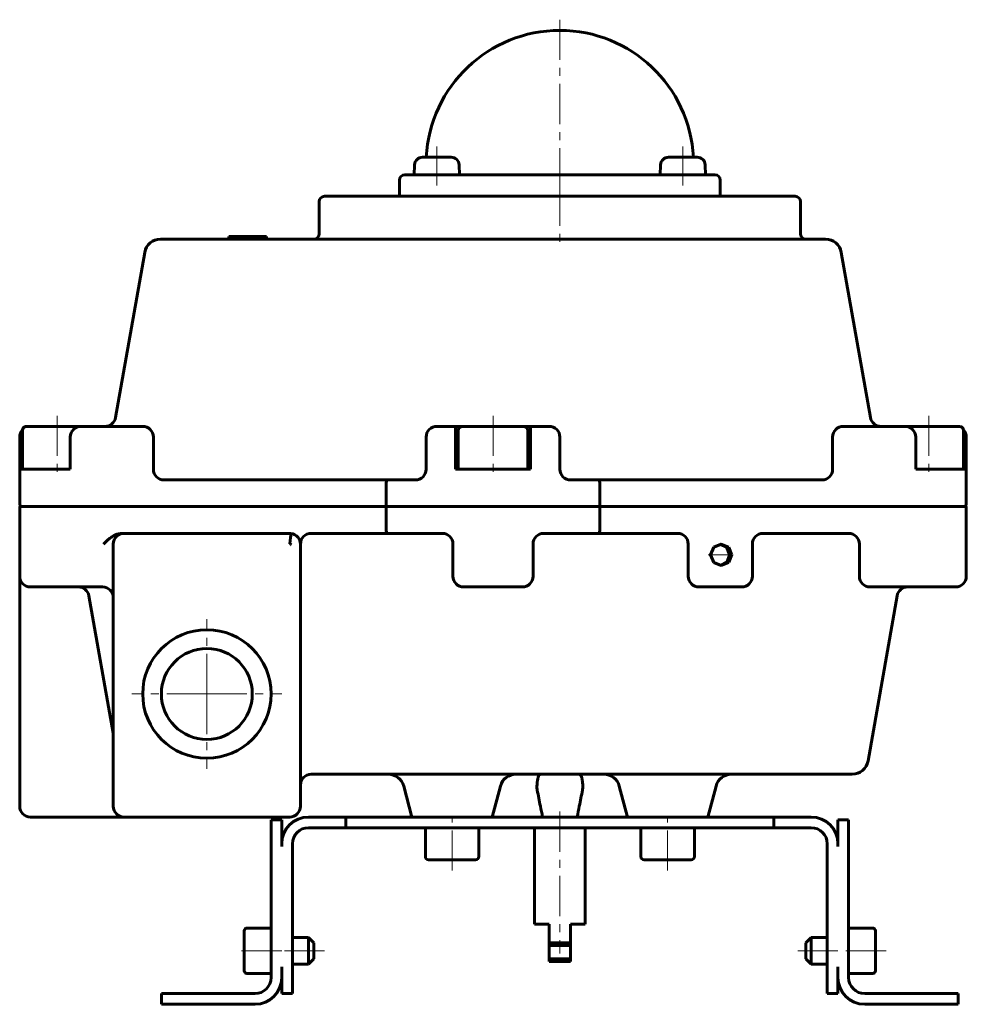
# Model space of a CAD drawing. Header units: millimetres. Extents: x -89 to 89, y -91 to 93.
import ezdxf

# ---------------------------------------------------------------- set-up
doc = ezdxf.new("R2010")
doc.units = ezdxf.units.MM
doc.linetypes.add('K5LT_AXLED', pattern=[12, 7.5, -1.5, 1.5, -1.5])
doc.linetypes.add('K5LT_BASIC', pattern=[0])
doc.layers.add('Системный слой (1)', color=7, linetype='Continuous', true_color=0x6c6c6c)

# ---------------------------------------------------------------- blocks, each defined once
blk = doc.blocks.new('U0')
at = {"layer": 'Системный слой (1)', "color": 143, "linetype": 'K5LT_BASIC', "lineweight": 60, "true_color": 0x33acca}
for p, q in [((-37.93, -4.71), (-37.99, -4.76)), ((-37.99, -4.76), (-37.83, -5.06)), ((-37.83, -5.06), (-37.68, -5.13))]:
    blk.add_line(p, q, dxfattribs=at)
blk = doc.blocks.new('U1')
at = {"layer": 'Системный слой (1)', "color": 143, "linetype": 'K5LT_BASIC', "lineweight": 60, "true_color": 0x33acca}
for p, q in [((42.67, -5), (41.27, -5.59)), ((44.08, -5.59), (42.67, -5)), ((41.27, -5.59), (40.68, -7)), ((40.68, -7), (41.27, -8.41)), ((44.67, -7), (44.08, -5.59)), ((44.08, -8.41), (44.67, -7)), ((41.27, -8.41), (42.67, -9)), ((42.67, -9), (44.08, -8.41))]:
    blk.add_line(p, q, dxfattribs=at)
blk = doc.blocks.new('U2')
at = {"layer": 'Системный слой (1)', "color": 143, "linetype": 'K5LT_BASIC', "lineweight": 60, "true_color": 0x33acca}
for p, q in [((43.65, -5.59), (42.46, -5.01)), ((44.23, -7), (43.65, -5.59)), ((43.79, -8.25), (44.23, -7)), ((42.46, -8.99), (43.79, -8.25))]:
    blk.add_line(p, q, dxfattribs=at)
blk = doc.blocks.new('U3')
at = {"layer": 'Системный слой (1)', "color": 143, "linetype": 'K5LT_BASIC', "lineweight": 60, "true_color": 0x33acca}
for p, q in [((-5.7, 17), (-7, 17)), ((7, 17), (4.98, 17))]:
    blk.add_line(p, q, dxfattribs=at)
blk = doc.blocks.new('U4')
at = {"layer": 'Системный слой (1)', "color": 143, "linetype": 'K5LT_BASIC', "lineweight": 60, "true_color": 0x33acca}
for p, q in [((28.25, -64), (32.65, -64)), ((36.72, -64), (37.05, -64))]:
    blk.add_line(p, q, dxfattribs=at)
blk = doc.blocks.new('U5')
at = {"layer": 'Системный слой (1)', "color": 143, "linetype": 'K5LT_BASIC', "lineweight": 60, "true_color": 0x33acca}
for p, q in [((58.5, -79.5), (58.5, -81)), ((58.5, -81), (58.5, -82.5))]:
    blk.add_line(p, q, dxfattribs=at)
blk = doc.blocks.new('U6')
at = {"layer": 'Системный слой (1)', "color": 143, "linetype": 'K5LT_BASIC', "lineweight": 60, "true_color": 0x33acca}
for p, q in [((59.5, -78.5), (59.5, -81)), ((59.5, -81), (59.5, -83.5))]:
    blk.add_line(p, q, dxfattribs=at)
blk = doc.blocks.new('U7')
at = {"layer": 'Системный слой (1)', "color": 143, "linetype": 'K5LT_BASIC', "lineweight": 60, "true_color": 0x33acca}
for p, q in [((-34.5, -78.5), (-34.5, -81)), ((-34.5, -81), (-34.5, -83.5))]:
    blk.add_line(p, q, dxfattribs=at)
blk = doc.blocks.new('U8')
at = {"layer": 'Системный слой (1)', "color": 143, "linetype": 'K5LT_BASIC', "lineweight": 60, "true_color": 0x33acca}
for p, q in [((-33.5, -79.5), (-33.5, -81)), ((-33.5, -81), (-33.5, -82.5))]:
    blk.add_line(p, q, dxfattribs=at)
blk = doc.blocks.new('U9')
at = {"layer": 'Системный слой (1)', "color": 143, "linetype": 'K5LT_BASIC', "lineweight": 60, "true_color": 0x33acca}
for p, q in [((-10.5, 67.3), (-13.17, 67.3)), ((-7.83, 67.3), (-10.5, 67.3))]:
    blk.add_line(p, q, dxfattribs=at)
blk = doc.blocks.new('U10')
at = {"layer": 'Системный слой (1)', "color": 143, "linetype": 'K5LT_BASIC', "lineweight": 60, "true_color": 0x33acca}
for p, q in [((28.25, -64), (32.65, -64)), ((32.65, -64), (37.05, -64))]:
    blk.add_line(p, q, dxfattribs=at)
blk = doc.blocks.new('U11')
at = {"layer": 'Системный слой (1)', "color": 30, "linetype": 'K5LT_AXLED', "lineweight": 18, "true_color": 0xff8000}
for q in [(-53.5, -19), (-67.5, -33), (-39.5, -33), (-53.5, -47)]:
    blk.add_line((-53.5, -33), q, dxfattribs=at)

msp = doc.modelspace()

# ---------------------------------------------------------------- linework, layer by layer
at = {"layer": 'Системный слой (1)', "color": 30, "linetype": 'K5LT_AXLED', "lineweight": 18, "true_color": 0xff8000}
for p, q in [((12.5, 93), (12.5, 62)), ((-10.5, 69.3), (-10.5, 62)), ((35.5, 69.3), (35.5, 62)), ((12.5, 62), (12.5, 50)), ((-81.5, 19), (-81.5, 7)), ((0, 19), (0, 7)), ((81.5, 19), (81.5, 7)), ((40.24, -7), (44.67, -7)), ((12.5, -55), (12.5, -81.5)), ((-7.65, -66), (-7.65, -56)), ((32.65, -66), (32.65, -56)), ((-39.5, -81), (-48.5, -81)), ((-31.5, -81), (-39.5, -81)), ((64.5, -81), (56.5, -81)), ((73.5, -81), (64.5, -81))]:
    msp.add_line(p, q, dxfattribs=at)
at = {"layer": 'Системный слой (1)', "color": 143, "linetype": 'K5LT_BASIC', "lineweight": 60, "true_color": 0x33acca}
for p, q in [((-12.47, 67.3), (-13.17, 67.3)), ((38.17, 67.3), (32.83, 67.3)), ((-14.67, 65.87), (-14.75, 64)), ((-6.33, 65.87), (-6.25, 64)), ((31.33, 65.87), (31.25, 64)), ((39.67, 65.87), (39.75, 64)), ((-17.5, 60), (-17.5, 63)), ((-16.5, 64), (-10.5, 64)), ((-10.5, 64), (35.5, 64)), ((35.5, 64), (41.5, 64)), ((42.5, 60), (42.5, 63)), ((-32.5, 53), (-32.5, 59)), ((-31.5, 60), (56.5, 60)), ((57.5, 53), (57.5, 59)), ((62.17, 52), (-62.17, 52)), ((-49.42, 52.5), (-49.33, 52.5)), ((-49.42, 52), (-49.42, 52.5)), ((-49.33, 52), (-49.33, 52.5)), ((-49.33, 52.5), (-44.16, 52.5)), ((-44.16, 52), (-44.16, 52.5)), ((-44.16, 52.5), (-44.13, 52.5)), ((-44.13, 52.5), (-44.06, 52.5)), ((-44.13, 52), (-44.13, 52.5)), ((-44.06, 52.5), (-42.37, 52.5)), ((-44.06, 52), (-44.06, 52.5)), ((-42.37, 52), (-42.37, 52.5)), ((-65.12, 49.52), (-70.56, 18.65)), ((65.12, 49.52), (70.56, 18.65)), ((-77.04, 17), (-87.2, 17)), ((-86.23, 17), (-86.5, 17)), ((-77.04, 17), (-65.5, 17)), ((-10.5, 17), (-10.56, 17)), ((-10.5, 17), (-7, 17)), ((-7, 17), (-7, 15)), ((5.7, 17), (-5.7, 17)), ((7, 17), (7, 15)), ((7, 17), (10.5, 17)), ((10.5, 17), (10.56, 17)), ((65.5, 17), (77.04, 17)), ((87.2, 17), (77.04, 17)), ((86.5, 17), (86.23, 17)), ((-88.5, 15), (-88.5, 9)), ((-88, 16.2), (-88, 9)), ((-79.04, 9), (-79.04, 15)), ((-63.5, 9), (-63.5, 15)), ((-12.5, 9), (-12.5, 15)), ((-7, 15), (-7, 9)), ((-6.5, 16.2), (-6.5, 9)), ((6.5, 16.2), (6.5, 9)), ((7, 9), (7, 15)), ((12.5, 9), (12.5, 15)), ((63.5, 9), (63.5, 15)), ((79.04, 15), (79.04, 9)), ((88, 16.2), (88, 9)), ((88.5, 9), (88.5, 15)), ((-88.5, 2.5), (-88.5, 9)), ((-86.67, 9), (-88.5, 9)), ((-79.04, 9), (-86.67, 9)), ((7, 9), (-7, 9)), ((86.67, 9), (79.04, 9)), ((88.5, 9), (86.67, 9)), ((88.5, 2.5), (88.5, 9)), ((-19.91, 7), (-61.52, 7)), ((-14.5, 7), (-19.91, 7)), ((19.91, 7), (14.5, 7)), ((61.52, 7), (19.91, 7)), ((-20, 5), (-20, 2.5)), ((20, 5), (20, 2.5)), ((-88.5, 2), (-86.67, 2)), ((-88.5, 2), (-88.5, -11)), ((-86.67, 2), (-20, 2)), ((-20, -1), (-20, 2)), ((-20, 2), (20, 2)), ((20, -1), (20, 2)), ((20, 2), (86.67, 2)), ((86.67, 2), (88.5, 2)), ((88.5, 2), (88.5, -11)), ((-69.37, -3), (-69, -3)), ((-69, -3), (-42.86, -3)), ((-42.86, -3), (-37.84, -3)), ((-34, -3), (-19.91, -3)), ((-19.91, -3), (-9.5, -3)), ((9.5, -3), (19.91, -3)), ((19.91, -3), (34.52, -3)), ((50.5, -3), (66.52, -3)), ((-71, -54), (-71, -5)), ((-36, -5), (-36, -54)), ((-7.5, -5), (-7.5, -11)), ((7.5, -5), (7.5, -11)), ((36.5, -5), (36.5, -11)), ((48.5, -11), (48.5, -4.98)), ((68.5, -5), (68.5, -11)), ((-88.5, -54), (-88.5, -11)), ((-73, -13), (-86.5, -13)), ((-71.03, -40.36), (-75.56, -14.65)), ((-5.5, -13), (-5.56, -13)), ((5.5, -13), (-5.5, -13)), ((5.5, -13), (5.56, -13)), ((38.5, -13), (46.5, -13)), ((70.12, -45.52), (75.56, -14.65)), ((86.5, -13), (70.5, -13)), ((-34, -48), (67.17, -48)), ((-16.7, -50.22), (-15.15, -56)), ((1.4, -50.22), (-0.15, -56)), ((23.6, -50.22), (25.15, -56)), ((41.7, -50.22), (40.15, -56)), ((-69, -56), (-86.5, -56)), ((-38, -56), (-69, -56)), ((-41.5, -61.5), (-41.5, -56.5)), ((-41.5, -56.5), (-39.5, -56.5)), ((-39.5, -56.5), (-39.5, -61)), ((-27.5, -56), (-34.5, -56)), ((-27.5, -56), (-22.5, -56)), ((-27.5, -58), (-27.5, -56)), ((47.5, -56), (-22.5, -56)), ((47.5, -56), (52.5, -56)), ((59.5, -56), (52.5, -56)), ((52.5, -56), (52.5, -58)), ((64.5, -56.5), (64.5, -61)), ((66.5, -56.5), (64.5, -56.5)), ((66.5, -61.5), (66.5, -56.5)), ((-34.5, -58), (-27.5, -58)), ((-22.5, -58), (-27.5, -58)), ((-22.5, -58), (47.5, -58)), ((-12.65, -63.4), (-12.65, -58)), ((-2.65, -63.4), (-2.65, -58)), ((7.75, -58), (7.75, -76)), ((17.25, -58), (17.25, -76)), ((27.65, -63.4), (27.65, -58)), ((37.65, -63.4), (37.65, -58)), ((52.5, -58), (47.5, -58)), ((52.5, -58), (59.5, -58)), ((-41.5, -86), (-41.5, -61.5)), ((-39.5, -61), (-39.5, -61.5)), ((-37.5, -84), (-37.5, -61)), ((62.5, -61), (62.5, -84)), ((64.5, -61.5), (64.5, -61)), ((66.5, -86), (66.5, -61.5)), ((-12.05, -64), (-3.25, -64)), ((-46.5, -77.25), (-46.5, -84.75)), ((-46, -76.75), (-41.5, -76.75)), ((10.5, -76), (7.75, -76)), ((10.5, -76), (10.5, -79.5)), ((14.5, -76), (14.5, -79.5)), ((17.25, -76), (14.5, -76)), ((71, -76.75), (66.5, -76.75)), ((71.5, -77.25), (71.5, -84.75)), ((-37.5, -78.5), (-34.5, -78.5)), ((-34.5, -78.5), (-33.5, -79.5)), ((59.5, -78.5), (58.5, -79.5)), ((59.5, -78.5), (58.5, -79.5)), ((62.5, -78.5), (59.5, -78.5)), ((10.5, -79.5), (10.5, -80)), ((14.5, -79.5), (10.5, -79.5)), ((10.5, -80), (10.5, -82.5)), ((14.5, -80), (10.5, -80)), ((14.5, -79.5), (14.5, -80)), ((14.5, -80), (14.5, -82.5)), ((-34.5, -83.5), (-33.5, -82.5)), ((10.5, -82.5), (10.5, -83)), ((14.5, -82.5), (10.5, -82.5)), ((14.5, -82.5), (14.5, -83)), ((59.5, -83.5), (58.5, -82.5)), ((59.5, -83.5), (58.5, -82.5)), ((-39.5, -84), (-39.5, -86)), ((-37.5, -83.5), (-34.5, -83.5)), ((-37.5, -84), (-37.5, -89)), ((14.5, -83), (10.5, -83)), ((62.5, -83.5), (59.5, -83.5)), ((62.5, -89), (62.5, -84)), ((64.5, -84), (64.5, -86)), ((-46, -85.25), (-41.5, -85.25)), ((-39.5, -89), (-39.5, -86)), ((64.5, -86), (64.5, -89)), ((71, -85.25), (66.5, -85.25)), ((-62, -89), (-57, -89)), ((-62, -91), (-62, -89)), ((-57, -89), (-44.5, -89)), ((-39.5, -89), (-37.5, -89)), ((62.5, -89), (64.5, -89)), ((82, -89), (69.5, -89)), ((87, -89), (82, -89)), ((87, -91), (87, -89)), ((-57, -91), (-62, -91)), ((-44.5, -91), (-57, -91)), ((69.5, -91), (82, -91)), ((82, -91), (87, -91))]:
    msp.add_line(p, q, dxfattribs=at)
for radius in [12, 8.5]:
    msp.add_circle((-53.5, -33), radius, dxfattribs=at)
for centre, radius, start, end in [((12.5, 66), 25, 90, 177.0193), ((12.5, 66), 25, 2.9807, 90), ((-13.17, 65.8), 1.5, 90, 177.5), ((-13.17, 65.8), 1.5, 90, 177.5), ((-7.83, 65.8), 1.5, 2.5, 90), ((32.83, 65.8), 1.5, 90, 177.5), ((38.17, 65.8), 1.5, 2.5, 90), ((38.17, 65.8), 1.5, 2.5, 90), ((-16.5, 63), 1, 90, 180), ((41.5, 63), 1, 0, 90), ((-31.5, 59), 1, 90, 180), ((56.5, 59), 1, 0, 90), ((-62.17, 49), 3, 90, 170), ((-33.5, 53), 1, 270, 0), ((58.5, 53), 1, 180, 270), ((62.17, 49), 3, 10, 90), ((-72.53, 19), 2, 270, 350), ((72.53, 19), 2, 190, 270), ((-87.2, 16.2), 0.8, 90, 180), ((-87.2, 16.2), 0.8, 90, 170.2155), ((-77.04, 15), 2, 90, 180), ((-65.5, 15), 2, 0, 90), ((-10.5, 15), 2, 90, 180), ((-5.7, 16.2), 0.8, 90, 180), ((5.7, 16.2), 0.8, 0, 90), ((10.5, 15), 2, 0, 90), ((65.5, 15), 2, 90, 180), ((77.04, 15), 2, 0, 90), ((87.2, 16.2), 0.8, 0, 90), ((-86.5, 15), 2, 138.0888, 180), ((86.5, 15), 2, 0, 41.9112), ((-61.5, 9), 2, 180, 270), ((-14.5, 9), 2, 270, 0), ((14.5, 9), 2, 180, 270), ((61.5, 9), 2, 270, 0), ((-88, 2.5), 0.5, 180, 270), ((88, 2.5), 0.5, 270, 0), ((-69, -5), 2, 90, 180), ((-38, -5), 2, 38.2536, 85.2683), ((-34, -5), 2, 90, 180), ((-9.5, -5), 2, 0, 90), ((9.5, -5), 2, 90, 180), ((34.5, -5), 2, 0, 90), ((50.5, -5), 2, 90, 180), ((66.5, -5), 2, 0, 90), ((-38, -5), 2, 0, 38.2536), ((-86.5, -11), 2, 180, 270), ((-5.5, -11), 2, 180, 270), ((5.5, -11), 2, 270, 0), ((38.5, -11), 2, 180, 270), ((46.5, -11), 2, 270, 0), ((70.5, -11), 2, 180, 270), ((86.5, -11), 2, 270, 0), ((-77.53, -15), 2, 10, 90), ((-73, -15), 2, 0.0003, 90), ((77.53, -15), 2, 90, 169.9996), ((77.53, -15), 2, 90, 170), ((-73, -40.71), 2, 0, 10), ((67.17, -45), 3, 270, 350), ((-34, -50), 2, 90, 179.9996), ((-19.6, -51), 3, 15, 90), ((-19.6, -51), 3, 15, 90), ((4.29, -51), 3, 90, 165), ((20.71, -51), 3, 15, 90), ((44.6, -51), 3, 90, 165), ((44.6, -51), 3, 90, 165), ((-86.5, -54), 2, 180, 270), ((-69, -54), 2, 180, 270), ((-38, -54), 2, 270, 0), ((-34.5, -61), 5, 90, 180), ((59.5, -61), 5, 0, 90), ((-34.5, -61), 3, 90, 180), ((59.5, -61), 3, 0, 90), ((-12.05, -63.4), 0.6, 180, 270), ((-12.05, -63.4), 0.6, 180, 270), ((-3.25, -63.4), 0.6, 270, 0), ((-3.25, -63.4), 0.6, 270, 0), ((28.25, -63.4), 0.6, 180, 270), ((28.25, -63.4), 0.6, 180, 270), ((37.05, -63.4), 0.6, 270, 0), ((37.05, -63.4), 0.6, 270, 0), ((-46, -77.25), 0.5, 90, 180), ((71, -77.25), 0.5, 0, 90), ((-46, -84.75), 0.5, 180, 270), ((-44.5, -86), 3, 270, 0), ((-44.5, -86), 5, 270, 0), ((69.5, -86), 5, 180, 270), ((69.5, -86), 3, 180, 270), ((71, -84.75), 0.5, 270, 0)]:
    msp.add_arc(centre, radius, start, end, dxfattribs=at)
for centre, major_axis, start_param, end_param in [((-19.91, 5), (0, 2), 0, 1.570796), ((19.91, 5), (0, -2), 1.570796, 3.141593), ((-19.98, 2.5), (0, 0.5), 1.570796, 3.141593), ((19.98, 2.5), (0, -0.5), 0, 1.570796), ((-19.91, -1), (0, 2), 1.570796, 3.141593), ((19.91, -1), (0, -2), 0, 1.570796)]:
    msp.add_ellipse(centre, major_axis=major_axis, ratio=0.043661, start_param=start_param, end_param=end_param, dxfattribs=at)
for points, knots in [([(-69.37, -3), (-69.55, -3), (-69.83, -3.03), (-70.18, -3.11), (-70.44, -3.2), (-70.65, -3.29), (-70.88, -3.4), (-71.07, -3.51), (-71.33, -3.67), (-71.52, -3.81), (-71.84, -4.06), (-72.15, -4.33), (-72.51, -4.69), (-72.72, -4.9), (-72.83, -5)], [0, 0, 0, 0, 1.902099, 3.045102, 3.980919, 4.927425, 5.498812, 6.842497, 7.283029, 8.852766, 9.435032, 11.763074, 13.38648, 15, 15, 15, 15]), ([(8.21, -50.22), (8.22, -50.01), (8.25, -49.68), (8.29, -49.32), (8.33, -49.04), (8.37, -48.83), (8.44, -48.58), (8.54, -48.29), (8.7, -48.05), (8.83, -48), (8.89, -48)], [0, 0, 0, 0, 1.670391, 2.744353, 3.403145, 4.552537, 5.061811, 6.750875, 9.028654, 11, 11, 11, 11]), ([(16.79, -50.22), (16.78, -50.01), (16.75, -49.68), (16.71, -49.32), (16.67, -49.04), (16.63, -48.83), (16.56, -48.58), (16.46, -48.29), (16.3, -48.05), (16.17, -48), (16.11, -48)], [0, 0, 0, 0, 1.670391, 2.744353, 3.403145, 4.552537, 5.061811, 6.750875, 9.028654, 11, 11, 11, 11]), ([(8.27, -51), (8.25, -50.87), (8.21, -50.61), (8.21, -50.35), (8.21, -50.22)], [0, 0, 0, 0, 2.450769, 5, 5, 5, 5]), ([(9.27, -56), (9.13, -55.32), (8.8, -53.65), (8.47, -51.98), (8.27, -51)], [0, 0, 0, 0, 2.048402, 5, 5, 5, 5]), ([(15.73, -56), (15.87, -55.32), (16.2, -53.65), (16.53, -51.98), (16.73, -51)], [0, 0, 0, 0, 2.048402, 5, 5, 5, 5]), ([(16.73, -51), (16.75, -50.87), (16.79, -50.61), (16.79, -50.35), (16.79, -50.22)], [0, 0, 0, 0, 2.450769, 5, 5, 5, 5])]:
    msp.add_open_spline(points, degree=3, knots=knots, dxfattribs=at)
msp.add_open_spline([(-37.84, -3), (-37.76, -3.42), (-37.89, -4.11), (-37.96, -4.95)], degree=3, dxfattribs=at)

# ---------------------------------------------------------------- block references
at = {"layer": 'Системный слой (1)'}
for name in ['U9', 'U3', 'U0', 'U1', 'U2', 'U11', 'U4', 'U10', 'U7', 'U6', 'U8', 'U5']:
    msp.add_blockref(name, (0, 0), dxfattribs=at)

doc.saveas('drawing.dxf')
